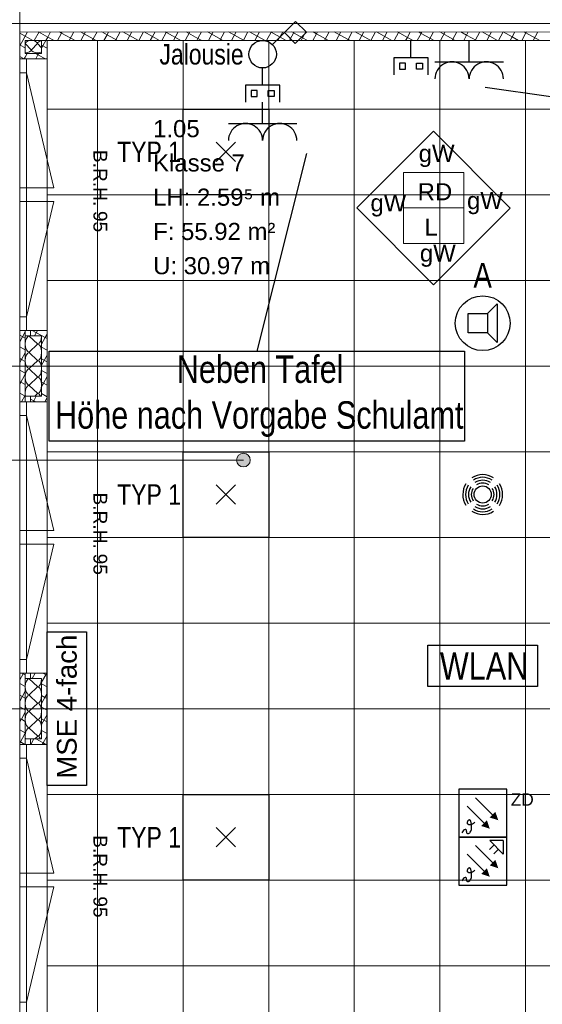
# Model space of a CAD drawing. Extents: x 1101 to 1942, y 41 to 882.
# Tile 10 of 104: x 1302 to 1379, y 246 to 390. Entities that reach past the tile are written whole.
import ezdxf
from ezdxf.lldxf.tags import DXFTag

# ---------------------------------------------------------------- set-up
doc = ezdxf.new("R2010")
doc.units = 0
doc.layers.get('0').update_dxf_attribs({"lineweight": 13})
for name, color, linetype, lineweight in [('Axen', 7, 'Continuous', 25), ('Beschriftung', 7, 'Continuous', 25), ('BI_X_Geometrie', 7, 'Continuous', 13), ('Deckenspiegel', 7, 'Continuous', 25), ('Fenster', 7, 'Continuous', 25), ('Fullfläche', 7, 'Continuous', 25), ('Maßlinien', 7, 'Continuous', 25), ('Räume', 7, 'Continuous', 25), ('Wände', 7, 'Continuous', 25)]:
    doc.layers.add(name, color=color, linetype=linetype, lineweight=lineweight)
for name, color, linetype, lineweight, true_color in [('BI_E_Beschallung', 5, 'Continuous', 25, 0x0000ff), ('BI_E_EDV', 3, 'Continuous', 25, 0x00ff00), ('BI_E_Einbruchmeldeanlagen', 5, 'Continuous', 25, 0x0000ff), ('BI_E_Licht', 7, 'Continuous', 25, 0xff6600), ('BI_E_Starkstrom', 1, 'Continuous', 25, 0xff0000), ('BI_E_Steckdosen', 1, 'Continuous', 25, 0xff0000), ('BI_E_Stromkreis', 1, 'Continuous', 25, 0xff0000), ('BI_E_Taster', 1, 'Continuous', 25, 0xff0000)]:
    doc.layers.add(name, color=color, linetype=linetype, lineweight=lineweight, true_color=true_color)
doc.styles.get("Standard").update_dxf_attribs({"font": 'arial.ttf'})
tags = doc.linetypes.add('ALL_S25', pattern=[0.001, 0, -0.001]).pattern_tags.tags
tags[6:7] = [DXFTag(74, 4), DXFTag(75, 0), DXFTag(340, '0'), DXFTag(46, 1.0), DXFTag(50, 0.0), DXFTag(44, 0.0), DXFTag(45, 0.0)]
tags[4:5] = [DXFTag(74, 4), DXFTag(75, 0), DXFTag(340, '0'), DXFTag(46, 1.0), DXFTag(50, 0.0), DXFTag(44, 0.0), DXFTag(45, 0.0)]
tags = doc.linetypes.add('VERDECKT2_S2-A03CP7TW1H', pattern=[0.0027, 0.002, -0.0007]).pattern_tags.tags
tags[6:7] = [DXFTag(74, 4), DXFTag(75, 0), DXFTag(340, '0'), DXFTag(46, 1.0), DXFTag(50, 0.0), DXFTag(44, 0.0), DXFTag(45, 0.0)]
tags[4:5] = [DXFTag(74, 4), DXFTag(75, 0), DXFTag(340, '0'), DXFTag(46, 1.0), DXFTag(50, 0.0), DXFTag(44, 0.0), DXFTag(45, 0.0)]

# ---------------------------------------------------------------- blocks, each defined once
blk = doc.blocks.new('Referenz-A03CP7TX1H', base_point=(1202.26, 90.13))
at = {"layer": 'Axen', "color": 0, "linetype": 'ALL_S25', "lineweight": -2, "ltscale": 0.13}
for p, q in [((1302.3, 90.13), (1302.3, 825.65)), ((1661.83, 389.45), (1222.32, 389.45)), ((1661.82, 339.45), (1222.31, 339.45)), ((1661.81, 289.45), (1222.3, 289.45))]:
    blk.add_line(p, q, dxfattribs=at)
at = {"layer": 'Beschriftung', "color": 0, "lineweight": -2}
for p, q in [((1351.51, 362.51), (1362.72, 373.72)), ((1362.72, 373.72), (1373.93, 362.5)), ((1358.32, 362.51), (1358.32, 367.71)), ((1358.32, 367.71), (1367.12, 367.71)), ((1367.12, 367.71), (1367.12, 362.51)), ((1362.72, 351.29), (1351.51, 362.51)), ((1367.12, 362.51), (1358.32, 362.51)), ((1358.32, 357.31), (1358.32, 362.51)), ((1373.93, 362.5), (1362.72, 351.29)), ((1367.12, 362.51), (1367.12, 357.31)), ((1367.12, 357.31), (1358.32, 357.31))]:
    blk.add_line(p, q, dxfattribs=at)
at = {"layer": 'Deckenspiegel', "color": 0, "lineweight": -2}
for p, q in [((1306.3, 191.95), (1306.3, 386.95)), ((1306.3, 386.95), (1421, 386.95)), ((1313.65, 386.95), (1313.65, 191.95)), ((1326.15, 386.95), (1326.15, 191.95)), ((1338.65, 386.95), (1338.65, 191.95)), ((1351.15, 386.95), (1351.15, 191.95)), ((1363.65, 386.95), (1363.65, 191.95)), ((1376.15, 386.95), (1376.15, 191.95)), ((1306.3, 376.95), (1421, 376.95)), ((1306.3, 364.45), (1421, 364.45)), ((1306.3, 351.95), (1421, 351.95)), ((1306.3, 339.45), (1421, 339.45)), ((1306.3, 326.95), (1421, 326.95)), ((1306.3, 314.45), (1421, 314.45)), ((1306.3, 301.95), (1421, 301.95)), ((1306.3, 289.45), (1421, 289.45)), ((1306.3, 276.95), (1421, 276.95)), ((1306.3, 264.45), (1421, 264.45)), ((1306.3, 251.95), (1421, 251.95))]:
    blk.add_line(p, q, dxfattribs=at)
at = {"layer": 'Fenster', "color": 0, "lineweight": -2}
for p, q in [((1306.3, 384.25), (1302.3, 384.25)), ((1303.3, 384.25), (1303.3, 344.65)), ((1303.3, 382.25), (1302.3, 382.25)), ((1303.3, 365.45), (1302.3, 365.45)), ((1302.3, 363.45), (1303.3, 363.45)), ((1303.3, 346.65), (1302.3, 346.65)), ((1306.3, 344.65), (1302.3, 344.65)), ((1306.3, 334.25), (1302.3, 334.25)), ((1303.3, 334.25), (1303.3, 294.65)), ((1303.3, 332.25), (1302.3, 332.25)), ((1303.3, 315.45), (1302.3, 315.45)), ((1302.3, 313.45), (1303.3, 313.45)), ((1303.3, 296.65), (1302.3, 296.65)), ((1306.3, 294.65), (1302.3, 294.65)), ((1306.3, 284.25), (1302.3, 284.25)), ((1303.3, 284.25), (1303.3, 244.65)), ((1303.3, 282.25), (1302.3, 282.25)), ((1303.3, 265.45), (1302.3, 265.45)), ((1302.3, 263.45), (1303.3, 263.45)), ((1303.3, 246.65), (1302.3, 246.65))]:
    blk.add_line(p, q, dxfattribs=at)
at = {"layer": 'Fenster', "color": 0, "linetype": 'VERDECKT2_S2-A03CP7TW1H', "lineweight": -2, "ltscale": 0.13}
for p, q in [((1303.3, 382.25), (1307.3, 365.45)), ((1307.3, 365.45), (1303.3, 365.45)), ((1307.3, 363.45), (1303.3, 363.45)), ((1303.3, 346.65), (1307.3, 363.45)), ((1303.3, 332.25), (1307.3, 315.45)), ((1307.3, 315.45), (1303.3, 315.45)), ((1307.3, 313.45), (1303.3, 313.45)), ((1303.3, 296.65), (1307.3, 313.45)), ((1303.3, 282.25), (1307.3, 265.45)), ((1307.3, 265.45), (1303.3, 265.45)), ((1307.3, 263.45), (1303.3, 263.45)), ((1303.3, 246.65), (1307.3, 263.45))]:
    blk.add_line(p, q, dxfattribs=at)
at = {"layer": 'Fullfläche', "color": 0, "lineweight": -2}
for p, q in [((1302.3, 388.01), (1304.22, 386.95)), ((1303.42, 388.2), (1302.74, 386.95)), ((1305.12, 388.2), (1304.43, 386.95)), ((1305.03, 388.2), (1306.4, 387.45)), ((1306.81, 388.2), (1306.4, 387.45)), ((1308.41, 388.03), (1307.82, 386.95)), ((1308.12, 388.2), (1308.41, 388.03)), ((1308.51, 388.2), (1308.42, 388.04)), ((1308.42, 388.03), (1310.39, 386.95)), ((1310.2, 388.2), (1309.51, 386.95)), ((1311.2, 388.2), (1313.03, 387.19)), ((1311.89, 388.2), (1311.21, 386.95)), ((1313.59, 388.2), (1313.04, 387.19)), ((1314.29, 388.2), (1315.05, 387.78)), ((1315.28, 388.2), (1315.05, 387.78)), ((1316.98, 388.2), (1316.29, 386.95)), ((1317.37, 388.2), (1319.64, 386.95)), ((1318.67, 388.2), (1317.99, 386.95)), ((1320.37, 388.2), (1319.68, 386.95)), ((1320.45, 388.2), (1321.69, 387.52)), ((1322.06, 388.2), (1321.69, 387.52)), ((1323.7, 388.1), (1323.07, 386.95)), ((1323.54, 388.2), (1323.7, 388.1)), ((1323.76, 388.2), (1323.71, 388.11)), ((1323.71, 388.1), (1325.81, 386.95)), ((1325.45, 388.2), (1324.76, 386.95)), ((1327.14, 388.2), (1326.46, 386.95)), ((1326.62, 388.2), (1328.32, 387.26)), ((1328.84, 388.2), (1328.33, 387.26)), ((1329.71, 388.2), (1330.34, 387.85)), ((1330.53, 388.2), (1330.34, 387.85)), ((1332.22, 388.19), (1331.54, 386.95)), ((1332.79, 388.19), (1334.96, 387)), ((1333.92, 388.19), (1333.24, 386.95)), ((1335.61, 388.19), (1334.96, 387)), ((1335.87, 388.19), (1336.97, 387.59)), ((1337.31, 388.19), (1336.98, 387.59)), ((1338.99, 388.17), (1338.32, 386.95)), ((1338.96, 388.19), (1338.99, 388.18)), ((1339, 388.19), (1338.99, 388.18)), ((1338.99, 388.17), (1341.22, 386.95)), ((1340.7, 388.19), (1340.01, 386.95)), ((1342.39, 388.19), (1341.71, 386.95)), ((1342.04, 388.19), (1343.61, 387.33)), ((1344.09, 388.19), (1343.61, 387.33)), ((1345.63, 387.92), (1345.1, 386.95)), ((1345.13, 388.19), (1345.63, 387.92)), ((1345.78, 388.19), (1345.63, 387.92)), ((1345.63, 387.92), (1347.39, 386.95)), ((1347.47, 388.19), (1346.79, 386.95)), ((1348.21, 388.19), (1350.24, 387.07)), ((1349.17, 388.19), (1348.48, 386.95)), ((1350.86, 388.19), (1350.25, 387.08)), ((1351.29, 388.19), (1352.26, 387.66)), ((1352.56, 388.19), (1352.27, 387.66)), ((1354.25, 388.19), (1353.57, 386.95)), ((1354.38, 388.19), (1356.64, 386.95)), ((1355.94, 388.19), (1355.26, 386.95)), ((1357.64, 388.19), (1356.96, 386.95)), ((1357.46, 388.19), (1358.9, 387.4)), ((1359.33, 388.19), (1358.9, 387.4)), ((1360.91, 387.99), (1360.34, 386.95)), ((1360.55, 388.19), (1360.91, 387.99)), ((1361.03, 388.19), (1360.92, 387.99)), ((1360.92, 387.99), (1362.81, 386.95)), ((1362.72, 388.19), (1362.04, 386.95)), ((1363.63, 388.19), (1365.53, 387.14)), ((1364.42, 388.19), (1363.73, 386.95)), ((1366.11, 388.19), (1365.54, 387.15)), ((1366.71, 388.19), (1367.55, 387.73)), ((1367.8, 388.19), (1367.55, 387.73)), ((1369.5, 388.19), (1368.82, 386.95)), ((1369.8, 388.19), (1372.06, 386.95)), ((1371.19, 388.19), (1370.51, 386.95)), ((1372.89, 388.19), (1372.21, 386.95)), ((1372.88, 388.19), (1374.19, 387.47)), ((1374.58, 388.19), (1374.19, 387.47)), ((1376.2, 388.06), (1375.59, 386.95)), ((1375.97, 388.19), (1376.2, 388.06)), ((1376.28, 388.19), (1376.21, 388.06)), ((1376.21, 388.06), (1378.22, 386.95)), ((1377.97, 388.19), (1377.29, 386.95)), ((1302.74, 386.95), (1302.37, 386.28)), ((1303.12, 386.5), (1303.98, 385.6)), ((1304.02, 385.6), (1304.88, 386.5)), ((1304.92, 386.5), (1305.5, 385.89)), ((1306.12, 386.95), (1305.5, 385.81)), ((1306.4, 387.45), (1306.12, 386.95)), ((1306.4, 387.45), (1307.31, 386.95)), ((1313.03, 387.19), (1312.9, 386.95)), ((1313.04, 387.19), (1313.48, 386.95)), ((1315.05, 387.77), (1314.6, 386.95)), ((1315.05, 387.78), (1316.56, 386.95)), ((1321.69, 387.52), (1321.37, 386.95)), ((1321.69, 387.52), (1322.73, 386.95)), ((1328.32, 387.26), (1328.15, 386.95)), ((1328.33, 387.26), (1328.89, 386.95)), ((1330.34, 387.85), (1329.85, 386.95)), ((1330.34, 387.85), (1331.97, 386.95)), ((1334.96, 387), (1334.93, 386.95)), ((1334.96, 387), (1335.06, 386.95)), ((1336.97, 387.59), (1336.62, 386.95)), ((1336.98, 387.59), (1338.14, 386.95)), ((1343.61, 387.33), (1343.4, 386.95)), ((1343.61, 387.33), (1344.31, 386.95)), ((1350.25, 387.07), (1350.18, 386.95)), ((1350.25, 387.07), (1350.48, 386.95)), ((1352.26, 387.66), (1351.87, 386.95)), ((1352.27, 387.66), (1353.56, 386.95)), ((1358.9, 387.4), (1358.65, 386.95)), ((1358.9, 387.4), (1359.73, 386.95)), ((1365.53, 387.14), (1365.43, 386.95)), ((1365.54, 387.14), (1365.89, 386.95)), ((1367.55, 387.73), (1367.12, 386.95)), ((1367.55, 387.73), (1368.97, 386.95)), ((1374.19, 387.47), (1373.9, 386.95)), ((1374.19, 387.47), (1375.14, 386.95)), ((1302.3, 386.31), (1302.36, 386.28)), ((1302.36, 386.27), (1302.3, 386.15)), ((1302.37, 386.27), (1303.1, 385.87)), ((1303.39, 385.05), (1303.1, 384.52)), ((1304.6, 385.05), (1304.97, 384.85)), ((1305.08, 385.05), (1304.97, 384.85)), ((1305.5, 386.25), (1306.3, 385.81)), ((1302.3, 384.62), (1302.95, 384.26)), ((1303.1, 384.52), (1302.95, 384.26)), ((1302.95, 384.26), (1302.95, 384.25)), ((1302.96, 384.26), (1302.97, 384.25)), ((1304.97, 384.84), (1304.64, 384.25)), ((1304.97, 384.84), (1306.06, 384.25)), ((1303.1, 344.44), (1302.3, 342.98)), ((1302.3, 343.95), (1303.1, 343.51)), ((1303.7, 343.82), (1304.9, 342.67)), ((1304.12, 344.65), (1306.02, 343.6)), ((1304.91, 344.65), (1304.47, 343.85)), ((1306.02, 343.6), (1305.5, 342.64)), ((1306.3, 344.1), (1306.03, 343.6)), ((1306.03, 343.6), (1306.3, 343.45)), ((1302.3, 342.26), (1303.1, 341.82)), ((1304.9, 342.62), (1303.7, 341.47)), ((1305.5, 342.19), (1306.3, 341.75)), ((1302.3, 340.56), (1302.58, 340.41)), ((1303.1, 341.36), (1302.58, 340.41)), ((1303.7, 341.42), (1304.9, 340.27)), ((1306.3, 341.02), (1305.5, 339.56)), ((1305.5, 340.5), (1306.3, 340.06)), ((1302.58, 340.41), (1302.3, 339.9)), ((1302.58, 340.41), (1303.1, 340.13)), ((1304.9, 340.22), (1303.7, 339.07)), ((1302.3, 338.87), (1303.1, 338.43)), ((1303.1, 338.28), (1302.3, 336.82)), ((1303.7, 339.02), (1304.9, 337.87)), ((1304.9, 337.82), (1303.7, 336.67)), ((1305.5, 338.81), (1306.3, 338.37)), ((1306.3, 337.93), (1305.77, 336.97)), ((1302.3, 337.18), (1303.1, 336.74)), ((1303.7, 336.62), (1304.9, 335.47)), ((1305.5, 337.11), (1305.77, 336.96)), ((1305.77, 336.96), (1305.5, 336.48)), ((1305.77, 336.96), (1306.3, 336.67)), ((1302.3, 335.48), (1303.1, 335.04)), ((1303.1, 335.19), (1302.58, 334.25)), ((1304.72, 335.05), (1304.34, 334.36)), ((1304.9, 335.42), (1304.51, 335.05)), ((1305.5, 335.42), (1306.3, 334.98)), ((1306.3, 334.85), (1305.97, 334.25)), ((1303.9, 334.6), (1304.34, 334.36)), ((1304.34, 334.36), (1304.27, 334.25)), ((1304.34, 334.36), (1304.54, 334.25)), ((1302.79, 294.55), (1302.3, 293.65)), ((1302.6, 294.65), (1302.79, 294.55)), ((1302.85, 294.65), (1302.79, 294.55)), ((1302.79, 294.55), (1303.1, 294.38)), ((1304.54, 294.65), (1304.1, 293.85)), ((1306.24, 294.65), (1305.5, 293.31)), ((1305.69, 294.65), (1306.3, 294.31)), ((1302.3, 293.12), (1303.1, 292.68)), ((1303.7, 293.82), (1304.9, 292.67)), ((1303.9, 293.94), (1304.06, 293.85)), ((1303.1, 292.03), (1302.3, 290.57)), ((1304.9, 292.62), (1303.7, 291.47)), ((1305.5, 293.06), (1306.3, 292.62)), ((1306.3, 291.68), (1305.98, 291.1)), ((1302.3, 291.43), (1303.1, 290.99)), ((1303.7, 291.42), (1304.9, 290.27)), ((1304.9, 290.22), (1303.7, 289.07)), ((1305.5, 291.36), (1305.98, 291.1)), ((1305.98, 291.1), (1305.5, 290.23)), ((1305.98, 291.1), (1306.3, 290.93)), ((1302.3, 289.74), (1303.1, 289.29)), ((1303.1, 288.94), (1302.54, 287.91)), ((1303.7, 289.02), (1304.9, 287.87)), ((1305.5, 289.67), (1306.3, 289.23)), ((1302.3, 288.04), (1302.53, 287.91)), ((1302.53, 287.91), (1302.3, 287.48)), ((1302.54, 287.91), (1303.1, 287.6)), ((1304.9, 287.82), (1303.7, 286.67)), ((1306.3, 288.6), (1305.5, 287.14)), ((1305.5, 287.98), (1306.3, 287.54)), ((1302.3, 286.35), (1303.1, 285.91)), ((1303.7, 286.62), (1304.9, 285.47)), ((1305.5, 286.28), (1306.3, 285.84)), ((1303.1, 285.86), (1302.3, 284.4)), ((1302.3, 284.65), (1303.03, 284.25)), ((1304.35, 285.05), (1303.91, 284.25)), ((1304.9, 285.42), (1304.51, 285.05)), ((1304.66, 285.05), (1305.72, 284.46)), ((1305.72, 284.46), (1305.6, 284.25)), ((1306.3, 285.51), (1305.72, 284.47)), ((1305.72, 284.46), (1306.12, 284.25))]:
    blk.add_line(p, q, dxfattribs=at)
for centre, major_axis, start_param, end_param in [((1304, 386.5), (0.882, 0), 0, 3.141593), ((1305.8, 386.5), (0.882, 0), 1.917873, 3.141593), ((1303.1, 385.6), (0.882, 0), 4.712476, 6.283185), ((1304.9, 385.6), (0.882, 0), 3.141593, 4.712389), ((1304.9, 385.6), (0.882, 0), 4.712389, 5.460617), ((1303.7, 342.65), (0, -1.18), 3.141593, 6.283185), ((1304.9, 343.85), (0, -1.18), 0, 1.570746), ((1304.9, 341.45), (0, -1.18), 1.570796, 3.141593), ((1303.7, 340.25), (0, -1.18), 3.141593, 6.283185), ((1304.9, 341.45), (0, -1.18), 0, 1.570796), ((1304.9, 339.05), (0, -1.18), 1.570796, 3.141593), ((1304.9, 339.05), (0, -1.18), 0, 1.570796), ((1303.7, 337.85), (0, -1.18), 3.141593, 6.283185), ((1304.9, 336.65), (0, -1.18), 1.570796, 3.141593), ((1303.7, 335.45), (0, -1.18), 3.141593, 5.059522), ((1304.9, 336.65), (0, -1.18), 0, 1.570796), ((1304.9, 334.25), (0, -1.18), 2.318908, 3.141593), ((1303.7, 292.65), (0, -1.18), 3.141593, 6.283185), ((1304.9, 293.85), (0, -1.18), 0, 1.570746), ((1304.9, 291.45), (0, -1.18), 1.570796, 3.141593), ((1303.7, 290.25), (0, -1.18), 3.141593, 6.283185), ((1304.9, 291.45), (0, -1.18), 0, 1.570796), ((1304.9, 289.05), (0, -1.18), 1.570796, 3.141593), ((1303.7, 287.85), (0, -1.18), 3.141593, 6.283185), ((1304.9, 289.05), (0, -1.18), 0, 1.570796), ((1304.9, 286.65), (0, -1.18), 1.570796, 3.141593), ((1303.7, 285.45), (0, -1.18), 3.141593, 5.059522), ((1304.9, 286.65), (0, -1.18), 0, 1.570796), ((1304.9, 284.25), (0, -1.18), 2.318908, 3.141593)]:
    blk.add_ellipse(centre, major_axis=major_axis, ratio=0.5, start_param=start_param, end_param=end_param, dxfattribs=at)
at = {"layer": 'Wände', "color": 0, "lineweight": -2}
for p, q in [((1302.3, 639.45), (1302.3, 389.45)), ((1302.3, 389.45), (1423.5, 389.45)), ((1302.3, 239.45), (1302.3, 389.45)), ((1302.3, 388.2), (1422.25, 388.18)), ((1303.1, 386.95), (1421, 386.95)), ((1303.1, 386.95), (1303.1, 385.05)), ((1305.5, 385.05), (1305.5, 386.95)), ((1306.3, 191.95), (1306.3, 386.95)), ((1303.1, 385.05), (1305.5, 385.05)), ((1303.1, 344.65), (1303.1, 334.25)), ((1305.5, 343.85), (1303.1, 343.85)), ((1303.9, 343.85), (1303.9, 344.65)), ((1305.5, 335.05), (1305.5, 343.85)), ((1303.1, 335.05), (1305.5, 335.05)), ((1303.9, 335.05), (1303.9, 334.25)), ((1303.1, 294.65), (1303.1, 284.25)), ((1303.9, 293.85), (1303.9, 294.65)), ((1305.5, 293.85), (1303.1, 293.85)), ((1305.5, 285.05), (1305.5, 293.85)), ((1303.1, 285.05), (1305.5, 285.05)), ((1303.9, 285.05), (1303.9, 284.25))]:
    blk.add_line(p, q, dxfattribs=at)
at = {"layer": 'Beschriftung', "color": 0, "lineweight": -2, "char_height": 2.5, "attachment_point": 1, "rotation": 359.9932}
for s, insert in [('{\\fArial;gW}', (1360.55, 371.73)), ('{\\fArial;RD}', (1360.4, 366.13)), ('{\\fArial;gW}', (1353.51, 364.51)), ('{\\fArial;gW}', (1367.61, 364.84)), ('{\\fArial;L}', (1361.39, 360.97)), ('{\\fArial;gW}', (1360.73, 357.17))]:
    blk.add_mtext(s, dxfattribs=dict(at, insert=insert))
at = {"layer": 'Maßlinien', "color": 0, "lineweight": -2, "char_height": 2, "attachment_point": 1, "rotation": 270}
for s, insert in [('{\\fArial;B.R.H.}', (1315.07, 370.99)), ('{\\fArial;95}', (1315.07, 362.08)), ('{\\fArial;B.R.H.}', (1315.07, 321)), ('{\\fArial;95}', (1315.07, 312.08)), ('{\\fArial;B.R.H.}', (1315.07, 271)), ('{\\fArial;95}', (1315.07, 262.08))]:
    blk.add_mtext(s, dxfattribs=dict(at, insert=insert))
at = {"layer": 'Räume', "color": 0, "lineweight": -2, "char_height": 2.5, "attachment_point": 1, "rotation": 0}
for s, insert in [('{\\fArial;1.05}', (1321.78, 375.34)), ('{\\fArial;Klasse 7}', (1321.78, 370.34)), ('{\\fArial;LH: 2.59⁵ m}', (1321.78, 365.34)), ('{\\fArial;F: 55.92 m²}', (1321.78, 360.34)), ('{\\fArial;U: 30.97 m}', (1321.78, 355.34))]:
    blk.add_mtext(s, dxfattribs=dict(at, insert=insert))
blk = doc.blocks.new('RZB Sidelite ECO 30W-A03CP7YF1H', base_point=(1326.15, 364.45))
at = {"color": 0, "lineweight": -2}
for p, q in [((1326.15, 364.45), (1326.15, 376.95)), ((1326.15, 376.95), (1338.65, 376.95)), ((1338.65, 376.95), (1338.65, 364.45)), ((1333.8, 369.3), (1331, 372.1)), ((1333.8, 372.1), (1331, 369.3)), ((1338.65, 364.45), (1326.15, 364.45))]:
    blk.add_line(p, q, dxfattribs=at)
blk = doc.blocks.new('Polygon-A03CP7YL1H', base_point=(1306.58, 328.51))
at = {"color": 0, "linetype": 'ByBlock', "lineweight": -2, "ltscale": 0.25}
for p, q in [((1306.58, 328.51), (1306.58, 341.64)), ((1306.58, 341.64), (1367.23, 341.64)), ((1367.23, 341.64), (1367.23, 328.51)), ((1367.23, 328.51), (1306.58, 328.51))]:
    blk.add_line(p, q, dxfattribs=at)
blk = doc.blocks.new('Schlüssel-S_ UP_ 1S-A03CP7YP1H', base_point=(1335.77, 382.94))
at = {"color": 0, "lineweight": -2}
for p, q in [((1339.2, 386.38), (1342.57, 389.74)), ((1342.57, 389.74), (1344.16, 388.15)), ((1340.94, 388.11), (1342.53, 386.52)), ((1344.16, 388.15), (1342.53, 386.52))]:
    blk.add_line(p, q, dxfattribs=at)
blk.add_circle((1337.77, 384.94), 2, dxfattribs=at)
blk = doc.blocks.new('Monitor-A03CP7YV1H', base_point=(1356.92, 381.94))
at = {"color": 0, "linetype": 'ByBlock', "lineweight": -2, "ltscale": 0.25}
for p, q in [((1359.42, 384.44), (1359.42, 386.94)), ((1361.92, 384.44), (1356.92, 384.44)), ((1356.92, 384.44), (1356.92, 381.94)), ((1358.61, 383.63), (1357.73, 383.63)), ((1357.73, 383.63), (1357.73, 382.76)), ((1358.61, 382.76), (1358.61, 383.63)), ((1360.23, 382.76), (1360.23, 383.63)), ((1360.23, 383.63), (1361.11, 383.63)), ((1361.11, 383.63), (1361.11, 382.76)), ((1361.92, 381.94), (1361.92, 384.44)), ((1357.73, 382.76), (1358.61, 382.76)), ((1361.11, 382.76), (1360.23, 382.76))]:
    blk.add_line(p, q, dxfattribs=at)
blk = doc.blocks.new('RZB Sidelite ECO 30W-A03CP7YZ1H', base_point=(1326.15, 264.45))
at = {"color": 0, "lineweight": -2}
for p, q in [((1326.15, 264.45), (1326.15, 276.95)), ((1326.15, 276.95), (1338.65, 276.95)), ((1338.65, 276.95), (1338.65, 264.45)), ((1333.8, 269.3), (1331, 272.1)), ((1333.8, 272.1), (1331, 269.3)), ((1338.65, 264.45), (1326.15, 264.45))]:
    blk.add_line(p, q, dxfattribs=at)
blk = doc.blocks.new('Blockreferenz-A03CP7Z11H', base_point=(1361.9, 292.7))
at = {"color": 0, "linetype": 'ByBlock', "lineweight": -2, "ltscale": 0.25}
for p, q in [((1361.9, 292.7), (1361.9, 298.7)), ((1361.9, 298.7), (1377.9, 298.7)), ((1377.9, 298.7), (1377.9, 292.7)), ((1377.9, 292.7), (1361.9, 292.7))]:
    blk.add_line(p, q, dxfattribs=at)
at = {"color": 0, "linetype": 'ByBlock', "lineweight": -2, "ltscale": 0.25, "insert": (1363.65, 297.7), "char_height": 4, "attachment_point": 1}
blk.add_mtext('{\\W0.8;\\fArial;WLAN}', dxfattribs=at)
blk = doc.blocks.new('Monitor-A03CP7Z31H', base_point=(1335.27, 377.94))
at = {"color": 0, "linetype": 'ByBlock', "lineweight": -2, "ltscale": 0.25}
for p, q in [((1337.77, 380.44), (1337.77, 382.94)), ((1340.27, 380.44), (1335.27, 380.44)), ((1335.27, 380.44), (1335.27, 377.94)), ((1336.96, 379.63), (1336.08, 379.63)), ((1336.08, 379.63), (1336.08, 378.76)), ((1336.96, 378.76), (1336.96, 379.63)), ((1338.58, 378.76), (1338.58, 379.63)), ((1338.58, 379.63), (1339.46, 379.63)), ((1339.46, 379.63), (1339.46, 378.76)), ((1340.27, 377.94), (1340.27, 380.44)), ((1336.08, 378.76), (1336.96, 378.76)), ((1339.46, 378.76), (1338.58, 378.76))]:
    blk.add_line(p, q, dxfattribs=at)
blk = doc.blocks.new('Präsenzmelder MD-C 360i_32 oder 24-A03CP7Z51H', base_point=(1366.99, 317.79))
at = {"color": 0, "lineweight": -2}
blk.add_circle((1369.9, 320.7), 1.25, dxfattribs=at)
for major_axis in [(1.58, 2.44), (1.36, 2.11), (-2.44, 1.58), (-2.11, 1.36), (-1.75, 1.13), (1.13, 1.75), (0.9, 1.4), (1.75, -1.13), (2.11, -1.36), (2.44, -1.58), (-1.4, 0.9), (1.4, -0.9), (-1.13, -1.75), (-0.9, -1.4), (-1.58, -2.44), (-1.36, -2.11)]:
    blk.add_ellipse((1369.9, 320.7), major_axis=major_axis, ratio=1, start_param=0, end_param=1.146009, dxfattribs=at)
blk = doc.blocks.new('Steckdose_ 2-fach-A03CP7Z71H', base_point=(1332.77, 372.34))
at = {"color": 0, "lineweight": -2}
for p, q in [((1337.77, 374.84), (1337.77, 377.94)), ((1332.77, 374.84), (1342.77, 374.84))]:
    blk.add_line(p, q, dxfattribs=at)
for centre in [(1335.27, 372.34), (1340.27, 372.34)]:
    blk.add_ellipse(centre, major_axis=(2.5, 0), ratio=1, start_param=0, end_param=3.141593, dxfattribs=at)
blk = doc.blocks.new('Brandmelder-A03CP7Z91H', base_point=(1366.4, 263.7))
at = {"color": 0, "lineweight": -2}
for p, q in [((1373.4, 270.7), (1366.4, 270.7)), ((1366.4, 270.7), (1366.4, 263.7)), ((1372.9, 270.2), (1370.94, 270.2)), ((1370.94, 270.2), (1372.9, 268.25)), ((1372.9, 270.2), (1372.9, 268.25)), ((1373.4, 263.7), (1373.4, 270.7)), ((1368.87, 269.47), (1371.34, 266.99)), ((1371.57, 269.58), (1370.88, 268.89)), ((1372.19, 268.96), (1371.5, 268.26)), ((1367.63, 268.23), (1370.1, 265.75)), ((1367.64, 265.9), (1367.63, 265.84)), ((1367.63, 265.84), (1367.63, 265.78)), ((1367.63, 265.78), (1367.65, 265.72)), ((1367.66, 265.96), (1367.64, 265.9)), ((1367.69, 266.02), (1367.66, 265.96)), ((1367.73, 266.08), (1367.69, 266.02)), ((1367.77, 266.13), (1367.73, 266.08)), ((1367.82, 266.17), (1367.77, 266.13)), ((1367.87, 266.2), (1367.82, 266.17)), ((1367.92, 266.22), (1367.87, 266.2)), ((1367.97, 266.23), (1367.92, 266.22)), ((1367.97, 266.23), (1368.01, 266.22)), ((1368.05, 266.2), (1368.01, 266.22)), ((1368.05, 266.2), (1368.09, 266.16)), ((1368.12, 266.1), (1368.09, 266.16)), ((1368.15, 266.03), (1368.12, 266.1)), ((1368.18, 265.95), (1368.15, 266.03)), ((1368.21, 265.85), (1368.18, 265.95)), ((1368.23, 265.73), (1368.21, 265.85)), ((1368.55, 265.74), (1368.65, 265.81)), ((1368.65, 265.81), (1368.75, 265.9)), ((1366.88, 264.33), (1367.1, 264.65)), ((1367.1, 264.65), (1367.26, 264.82)), ((1367.26, 264.82), (1367.37, 264.89)), ((1367.37, 264.89), (1367.43, 264.86)), ((1367.43, 264.86), (1367.47, 264.77)), ((1367.47, 264.77), (1367.5, 264.64)), ((1367.5, 264.64), (1367.52, 264.5)), ((1367.52, 264.5), (1367.55, 264.38)), ((1367.55, 264.38), (1367.6, 264.29)), ((1367.67, 265.67), (1367.65, 265.72)), ((1367.67, 265.67), (1367.71, 265.63)), ((1367.76, 265.59), (1367.71, 265.63)), ((1367.76, 265.59), (1367.83, 265.56)), ((1367.83, 265.56), (1367.91, 265.55)), ((1367.91, 265.55), (1368, 265.55)), ((1367.92, 264.28), (1368.01, 264.35)), ((1368, 265.55), (1368.1, 265.56)), ((1368.01, 264.35), (1368.09, 264.45)), ((1368.09, 264.45), (1368.15, 264.56)), ((1368.1, 265.56), (1368.21, 265.59)), ((1368.15, 264.56), (1368.2, 264.69)), ((1368.2, 264.69), (1368.24, 264.83)), ((1368.21, 265.59), (1368.32, 265.62)), ((1368.25, 265.6), (1368.23, 265.73)), ((1368.24, 264.83), (1368.26, 264.99)), ((1368.26, 265.45), (1368.25, 265.6)), ((1368.27, 265.3), (1368.26, 265.45)), ((1368.26, 264.99), (1368.27, 265.14)), ((1368.27, 265.14), (1368.27, 265.3)), ((1368.32, 265.62), (1368.43, 265.67)), ((1368.43, 265.67), (1368.55, 265.74)), ((1366.4, 263.7), (1373.4, 263.7)), ((1367.6, 264.29), (1367.67, 264.24)), ((1367.67, 264.24), (1367.75, 264.22)), ((1367.75, 264.22), (1367.83, 264.24)), ((1367.83, 264.24), (1367.92, 264.28))]:
    blk.add_line(p, q, dxfattribs=at)
for points in [[(1372.17, 266.17), (1370.93, 266.58), (1371.75, 267.4)], [(1370.93, 264.93), (1369.69, 265.34), (1370.52, 266.17)]]:
    blk.add_solid(points, dxfattribs=at)
blk = doc.blocks.new('Lautsprecher-A03CP7ZD1H', base_point=(1365.9, 341.7))
at = {"color": 0, "lineweight": -2}
for p, q in [((1372.03, 348.54), (1370.61, 347.12)), ((1372.03, 348.54), (1372.03, 342.86)), ((1367.77, 344.28), (1367.77, 347.12)), ((1367.77, 347.12), (1370.61, 347.12)), ((1370.61, 347.12), (1370.61, 344.28)), ((1370.61, 344.28), (1367.77, 344.28)), ((1372.03, 342.86), (1370.61, 344.28))]:
    blk.add_line(p, q, dxfattribs=at)
at = {"color": 0, "linetype": 'ByBlock', "lineweight": -2, "ltscale": 0.25}
blk.add_circle((1369.9, 345.7), 4, dxfattribs=at)
blk = doc.blocks.new('Steckdose_ 2-fach-A03CP7ZF1H', base_point=(1362.92, 381.34))
at = {"color": 0, "lineweight": -2}
for p, q in [((1367.92, 383.84), (1367.92, 386.94)), ((1362.92, 383.84), (1372.92, 383.84))]:
    blk.add_line(p, q, dxfattribs=at)
for centre in [(1365.42, 381.34), (1370.42, 381.34)]:
    blk.add_ellipse(centre, major_axis=(2.5, 0), ratio=1, start_param=0, end_param=3.141593, dxfattribs=at)
blk = doc.blocks.new('Brandmelder in ZD-A03CP7ZJ1H', base_point=(1366.4, 270.7))
at = {"color": 0, "lineweight": -2}
for p, q in [((1373.4, 277.7), (1366.4, 277.7)), ((1366.4, 277.7), (1366.4, 270.7)), ((1373.4, 270.7), (1373.4, 277.7)), ((1368.87, 276.47), (1371.34, 273.99)), ((1367.63, 275.23), (1370.1, 272.75)), ((1367.66, 272.96), (1367.64, 272.9)), ((1367.69, 273.02), (1367.66, 272.96)), ((1367.73, 273.08), (1367.69, 273.02)), ((1367.77, 273.13), (1367.73, 273.08)), ((1367.82, 273.17), (1367.77, 273.13)), ((1367.87, 273.2), (1367.82, 273.17)), ((1367.92, 273.22), (1367.87, 273.2)), ((1367.97, 273.23), (1367.92, 273.22)), ((1367.97, 273.23), (1368.01, 273.22)), ((1368.05, 273.2), (1368.01, 273.22)), ((1368.05, 273.2), (1368.09, 273.16)), ((1368.12, 273.1), (1368.09, 273.16)), ((1368.15, 273.03), (1368.12, 273.1)), ((1368.18, 272.95), (1368.15, 273.03)), ((1366.88, 271.33), (1367.1, 271.65)), ((1367.1, 271.65), (1367.26, 271.82)), ((1367.26, 271.82), (1367.37, 271.89)), ((1367.37, 271.89), (1367.43, 271.86)), ((1367.43, 271.86), (1367.47, 271.77)), ((1367.47, 271.77), (1367.5, 271.64)), ((1367.5, 271.64), (1367.52, 271.5)), ((1367.64, 272.9), (1367.63, 272.84)), ((1367.63, 272.84), (1367.63, 272.78)), ((1367.63, 272.78), (1367.65, 272.72)), ((1367.67, 272.67), (1367.65, 272.72)), ((1367.67, 272.67), (1367.71, 272.63)), ((1367.76, 272.59), (1367.71, 272.63)), ((1367.76, 272.59), (1367.83, 272.56)), ((1367.83, 272.56), (1367.91, 272.55)), ((1367.91, 272.55), (1368, 272.55)), ((1368, 272.55), (1368.1, 272.56)), ((1368.09, 271.45), (1368.15, 271.56)), ((1368.1, 272.56), (1368.21, 272.59)), ((1368.15, 271.56), (1368.2, 271.69)), ((1368.21, 272.85), (1368.18, 272.95)), ((1368.2, 271.69), (1368.24, 271.83)), ((1368.23, 272.73), (1368.21, 272.85)), ((1368.21, 272.59), (1368.32, 272.62)), ((1368.25, 272.6), (1368.23, 272.73)), ((1368.24, 271.83), (1368.26, 271.99)), ((1368.26, 272.45), (1368.25, 272.6)), ((1368.27, 272.3), (1368.26, 272.45)), ((1368.26, 271.99), (1368.27, 272.14)), ((1368.27, 272.14), (1368.27, 272.3)), ((1368.32, 272.62), (1368.43, 272.67)), ((1368.43, 272.67), (1368.55, 272.74)), ((1368.55, 272.74), (1368.65, 272.81)), ((1368.65, 272.81), (1368.75, 272.9)), ((1366.4, 270.7), (1373.4, 270.7)), ((1367.52, 271.5), (1367.55, 271.38)), ((1367.55, 271.38), (1367.6, 271.29)), ((1367.6, 271.29), (1367.67, 271.24)), ((1367.67, 271.24), (1367.75, 271.22)), ((1367.75, 271.22), (1367.83, 271.24)), ((1367.83, 271.24), (1367.92, 271.28)), ((1367.92, 271.28), (1368.01, 271.35)), ((1368.01, 271.35), (1368.09, 271.45))]:
    blk.add_line(p, q, dxfattribs=at)
for points in [[(1372.17, 273.17), (1370.93, 273.58), (1371.75, 274.4)], [(1370.93, 271.93), (1369.69, 272.34), (1370.52, 273.17)]]:
    blk.add_solid(points, dxfattribs=at)
at = {"color": 0, "lineweight": -2, "insert": (1374, 277.1), "char_height": 1.8, "attachment_point": 1}
blk.add_mtext('{\\fArial;ZD}', dxfattribs=at)
blk = doc.blocks.new('RZB Sidelite ECO 30W-A03CP7ZP1H', base_point=(1326.15, 314.45))
at = {"color": 0, "lineweight": -2}
for p, q in [((1326.15, 314.45), (1326.15, 326.95)), ((1326.15, 326.95), (1338.65, 326.95)), ((1338.65, 326.95), (1338.65, 314.45)), ((1333.8, 319.3), (1331, 322.1)), ((1333.8, 322.1), (1331, 319.3)), ((1338.65, 314.45), (1326.15, 314.45))]:
    blk.add_line(p, q, dxfattribs=at)
blk = doc.blocks.new('Blockreferenz-A03CP84J1H', base_point=(1306.3, 278.26))
at = {"layer": 'BI_E_Starkstrom', "linetype": 'ByBlock', "ltscale": 0.25}
for p, q in [((1306.3, 278.26), (1306.3, 300.66)), ((1306.3, 300.66), (1312.06, 300.66)), ((1312.06, 300.66), (1312.06, 278.26)), ((1312.06, 278.26), (1306.3, 278.26))]:
    blk.add_line(p, q, dxfattribs=at)
at = {"layer": 'BI_E_Starkstrom', "linetype": 'ByBlock', "ltscale": 0.25, "insert": (1307.74, 279.24), "char_height": 2.88, "attachment_point": 1, "rotation": 90}
blk.add_mtext('{\\fArial;MSE 4-fach}', dxfattribs=at)
blk = doc.blocks.new('Schraffur-A03CP85D1H', base_point=(1333.97, 324.73))
at = {"linetype": 'ByBlock', "lineweight": -2, "ltscale": 0.13}
blk.add_hatch(color=0, dxfattribs=at).paths.add_polyline_path([(1334.97, 326.73), (1335.12, 326.72), (1335.26, 326.69), (1335.39, 326.64), (1335.52, 326.57), (1335.63, 326.48), (1335.73, 326.38), (1335.82, 326.27), (1335.88, 326.14), (1335.93, 326.01), (1335.96, 325.87), (1335.97, 325.73), (1335.96, 325.59), (1335.93, 325.45), (1335.88, 325.31), (1335.82, 325.19), (1335.73, 325.07), (1335.63, 324.97), (1335.52, 324.89), (1335.39, 324.82), (1335.26, 324.77), (1335.12, 324.74), (1334.97, 324.73), (1334.83, 324.74), (1334.69, 324.77), (1334.56, 324.82), (1334.43, 324.89), (1334.32, 324.97), (1334.22, 325.07), (1334.13, 325.19), (1334.06, 325.31), (1334.02, 325.45), (1333.98, 325.59), (1333.97, 325.73), (1333.98, 325.87), (1334.02, 326.01), (1334.06, 326.14), (1334.13, 326.27), (1334.22, 326.38), (1334.32, 326.48), (1334.43, 326.57), (1334.56, 326.64), (1334.69, 326.69), (1334.83, 326.72)])
blk = doc.blocks.new('Kreis-A03CP86R1H', base_point=(1333.97, 324.73))
at = {"color": 0, "linetype": 'ByBlock', "lineweight": -2, "ltscale": 0.13}
blk.add_circle((1334.97, 325.73), 1, dxfattribs=at)

msp = doc.modelspace()

# ---------------------------------------------------------------- linework, layer by layer
at = {"layer": 'BI_E_Stromkreis', "ltscale": 0.25}
for p, q in [((1379.87, 378.74), (1370.26, 380.11)), ((1344.15, 370.46), (1336.9, 341.64))]:
    msp.add_line(p, q, dxfattribs=at)
at = {"layer": 'BI_X_Geometrie', "color": 7, "ltscale": 0.13}
msp.add_line((1171.37, 325.73), (1334.97, 325.73), dxfattribs=at)

# ---------------------------------------------------------------- block references
at = {"color": 251, "lineweight": 13, "ltscale": 0.13, "true_color": 0x5f5f5f}
msp.add_blockref('Referenz-A03CP7TX1H', (1202.26, 90.13), dxfattribs=at)
at = {"color": 7, "ltscale": 0.13}
msp.add_blockref('Schraffur-A03CP85D1H', (1333.97, 324.73), dxfattribs=at)
at = {"layer": 'BI_E_Beschallung', "ltscale": 0.25}
msp.add_blockref('Lautsprecher-A03CP7ZD1H', (1365.9, 341.7), dxfattribs=at)
at = {"layer": 'BI_E_EDV', "ltscale": 0.25}
for name, p in [('Monitor-A03CP7YV1H', (1356.92, 381.94)), ('Monitor-A03CP7Z31H', (1335.27, 377.94)), ('Blockreferenz-A03CP7Z11H', (1361.9, 292.7))]:
    msp.add_blockref(name, p, dxfattribs=at)
at = {"layer": 'BI_E_Einbruchmeldeanlagen', "linetype": 'Continuous', "ltscale": 0.25}
for name, p in [('Brandmelder in ZD-A03CP7ZJ1H', (1366.4, 270.7)), ('Brandmelder-A03CP7Z91H', (1366.4, 263.7))]:
    msp.add_blockref(name, p, dxfattribs=at)
at = {"layer": 'BI_E_Licht', "linetype": 'Continuous', "ltscale": 0.25}
for name, p in [('RZB Sidelite ECO 30W-A03CP7YF1H', (1326.15, 364.45)), ('RZB Sidelite ECO 30W-A03CP7ZP1H', (1326.15, 314.45)), ('Präsenzmelder MD-C 360i_32 oder 24-A03CP7Z51H', (1366.99, 317.79)), ('RZB Sidelite ECO 30W-A03CP7YZ1H', (1326.15, 264.45))]:
    msp.add_blockref(name, p, dxfattribs=at)
at = {"layer": 'BI_E_Steckdosen', "linetype": 'Continuous', "ltscale": 0.25}
for name, p in [('Steckdose_ 2-fach-A03CP7ZF1H', (1362.92, 381.34)), ('Steckdose_ 2-fach-A03CP7Z71H', (1332.77, 372.34))]:
    msp.add_blockref(name, p, dxfattribs=at)
at = {"layer": 'BI_E_Stromkreis', "ltscale": 0.25}
msp.add_blockref('Polygon-A03CP7YL1H', (1306.58, 328.51), dxfattribs=at)
at = {"layer": 'BI_E_Taster', "linetype": 'Continuous', "ltscale": 0.25}
msp.add_blockref('Schlüssel-S_ UP_ 1S-A03CP7YP1H', (1335.77, 382.94), dxfattribs=at)
at = {"layer": 'BI_X_Geometrie', "color": 7, "ltscale": 0.13}
msp.add_blockref('Kreis-A03CP86R1H', (1333.97, 324.73), dxfattribs=at)
at = {"layer": 'BI_X_Geometrie', "ltscale": 0.13}
msp.add_blockref('Blockreferenz-A03CP84J1H', (1306.3, 278.26), dxfattribs=at)

# ---------------------------------------------------------------- texts
at = {"layer": 'BI_E_Beschallung', "ltscale": 0.25, "insert": (1368.55, 354.5), "char_height": 3.6, "attachment_point": 1}
msp.add_mtext('{\\W0.8;\\fArial;A}', dxfattribs=at)
at = {"layer": 'BI_E_Licht', "ltscale": 0.25, "char_height": 3, "attachment_point": 1}
for insert in [(1316.53, 372.2), (1316.53, 322.2), (1316.53, 272.2)]:
    msp.add_mtext('{\\W0.8;\\fArial;TYP 1}', dxfattribs=dict(at, insert=insert))
at = {"layer": 'BI_E_Starkstrom', "ltscale": 0.25, "insert": (1322.7, 386.44), "char_height": 3, "attachment_point": 1}
msp.add_mtext('{\\W0.8;\\fArial;Jalousie}', dxfattribs=at)
at = {"layer": 'BI_E_Stromkreis', "ltscale": 0.25, "char_height": 4, "attachment_point": 1}
for s, insert in [('{\\W0.8;\\fArial;Neben Tafel}', (1325.23, 340.99)), ('{\\W0.8;\\fArial;Höhe nach Vorgabe Schulamt}', (1307.46, 334.31))]:
    msp.add_mtext(s, dxfattribs=dict(at, insert=insert))

doc.saveas('drawing.dxf')
